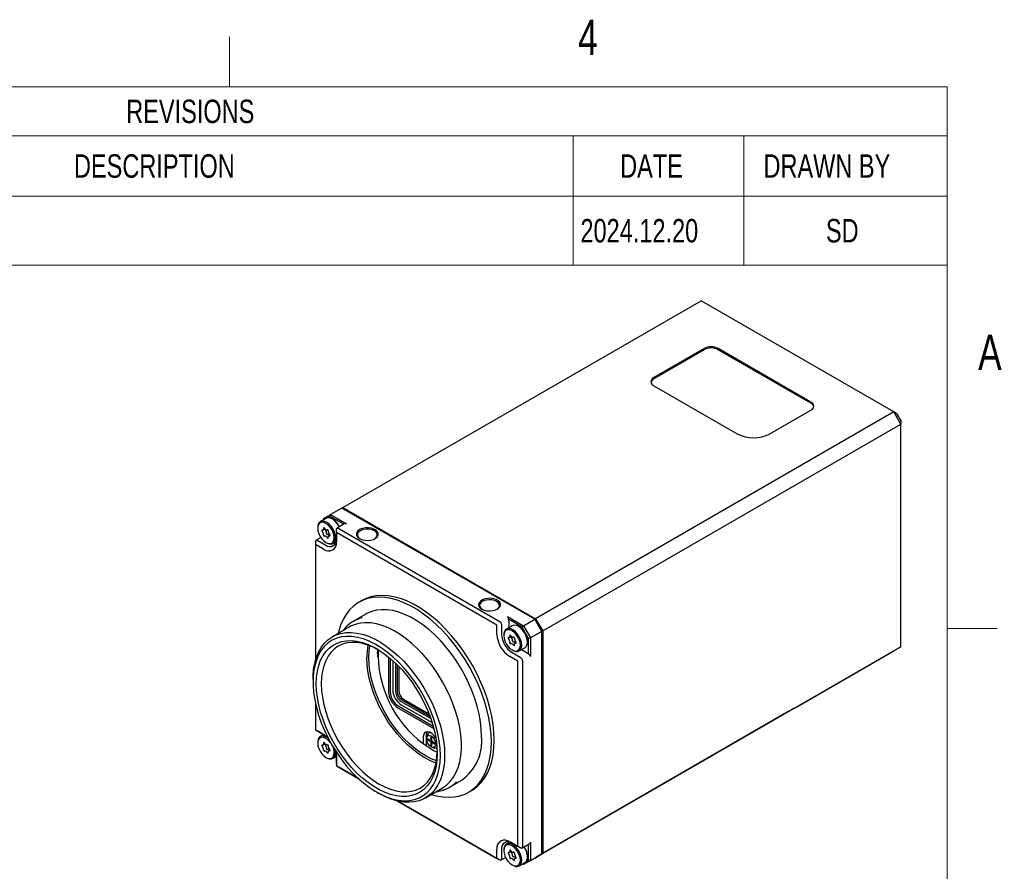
# Model space of a CAD drawing. Header units: millimetres. Extents: x 8 to 457, y 8 to 353.
# Tile 8 of 8: x 309 to 457, y 225 to 353. Entities that reach past the tile are written whole.
import ezdxf

# ---------------------------------------------------------------- set-up
doc = ezdxf.new("R2010")
doc.units = ezdxf.units.MM
doc.header["$LTSCALE"] = 1.666667
doc.layers.add('FORMAT', color=7, linetype='Continuous')
doc.styles.add('SLDTEXTSTYLE0', font='TXT', dxfattribs={"width": 0.75})

# ---------------------------------------------------------------- blocks, each defined once
blk = doc.blocks.new('SW_TABLEANNOTATION_0')
at = {"color": 0, "linetype": 'Continuous', "lineweight": 18}
for p, q in [((46.95, 0), (167.6, 0)), ((167.6, 0), (193.24, 0)), ((193.24, 0), (223.82, 0)), ((223.82, 0), (223.82, -7.36)), ((46.95, -7.36), (167.6, -7.36)), ((167.6, -7.36), (167.6, -16.44)), ((167.6, -7.36), (193.24, -7.36)), ((193.24, -7.36), (193.24, -16.44)), ((193.24, -7.36), (223.82, -7.36)), ((223.82, -7.36), (223.82, -16.44)), ((46.95, -16.44), (167.6, -16.44)), ((167.6, -16.44), (193.24, -16.44)), ((167.6, -16.44), (167.6, -26.83)), ((193.24, -16.44), (223.82, -16.44)), ((193.24, -16.44), (193.24, -26.83)), ((223.82, -16.44), (223.82, -26.83)), ((46.95, -26.83), (167.6, -26.83)), ((167.6, -26.83), (193.24, -26.83)), ((193.24, -26.83), (223.82, -26.83))]:
    blk.add_line(p, q, dxfattribs=at)
at = {"color": 0, "linetype": 'Continuous', "lineweight": 0, "attachment_point": 1, "style": 'SLDTEXTSTYLE0'}
for s, insert, char_height in [('REVISIONS', (100.37, -1.92), 3.528), ('DESCRIPTION', (92.51, -10.14), 3.5278), ('DATE', (174.66, -10.14), 3.528), ('DRAWN BY', (196.22, -10.14), 3.528), ('INITIAL RELEASE', (47.78, -19.87), 3.5278), ('2024.12.20', (168.69, -19.87), 3.528), ('SD', (205.61, -19.87), 3.528)]:
    blk.add_mtext(s, dxfattribs=dict(at, insert=insert, char_height=char_height))

msp = doc.modelspace()

# ---------------------------------------------------------------- linework, layer by layer
at = {"color": 7, "linetype": 'Continuous', "lineweight": 25}
for p, q in [((357.8016758, 279.5620321), (411.6832125, 310.6671812)), ((440.6745905, 293.9308149), (411.6832125, 310.6671812)), ((412.1428319, 303.4623796), (404.5767894, 299.0945962)), ((412.1428319, 303.2990715), (404.5767894, 298.9312881)), ((428.1941559, 295.4207597), (414.2641523, 303.4623796)), ((428.1941559, 295.2574515), (414.2641523, 303.2990715)), ((404.5767894, 297.869984), (417.0925794, 290.6447723)), ((440.6745905, 293.9308149), (386.7930538, 262.8256658)), ((422.0423269, 290.6447723), (428.1941559, 294.1961475)), ((441.7352507, 292.0936976), (440.6745905, 293.9308149)), ((441.0888041, 293.6915618), (440.6745905, 293.9308149)), ((441.0888041, 293.6915618), (441.7352507, 292.5718834)), ((387.853714, 260.9885485), (441.7352507, 292.0936976)), ((441.7352507, 292.5718834), (441.7352507, 292.0936976)), ((441.7352507, 258.6155243), (441.7352507, 292.0936976)), ((354.902538, 277.8881965), (355.9631982, 278.5007016)), ((355.9631982, 278.5007016), (355.8803554, 278.2219359)), ((357.6602544, 279.4803913), (355.9631982, 278.5007016)), ((355.9631982, 278.5007016), (358.3649465, 277.1142018)), ((386.6516325, 262.744025), (357.6602544, 279.4803913)), ((357.6602774, 279.4803781), (357.8016758, 279.5620321)), ((357.7602544, 279.4226493), (357.8016758, 279.5620321)), ((357.8016758, 279.5620321), (386.7930538, 262.8256658)), ((355.266066, 277.9242519), (354.4069313, 277.428284)), ((354.902538, 277.8881965), (354.902538, 277.7143916)), ((355.8803554, 278.2219359), (355.5059272, 278.0057128)), ((357.9387234, 277.0336654), (355.8803554, 278.2219359)), ((356.3169535, 277.771882), (356.2162072, 277.8300605)), ((358.0088014, 277.0755579), (356.9220825, 276.4259185)), ((354.0133512, 276.5583789), (354.0133512, 276.4420407)), ((354.8123869, 276.1608086), (355.1313634, 276.3449499)), ((356.8241775, 274.8122611), (356.8241775, 276.2003804)), ((356.830294, 275.7957695), (356.830294, 274.4076502)), ((380.9762105, 261.8566287), (356.830294, 275.7957695)), ((357.1838474, 276.408142), (381.3297639, 262.4690011)), ((353.7004565, 274.3965695), (353.7004565, 273.9883654)), ((353.7004565, 273.9883654), (353.7004565, 256.6475838)), ((354.902538, 273.2944185), (353.7004565, 273.9883654)), ((354.4907358, 275.0358256), (353.7921891, 274.6184829)), ((354.0478395, 274.5971136), (355.249921, 273.9031667)), ((355.2558894, 274.2896682), (355.3566357, 274.2314897)), ((355.8730131, 275.3884317), (355.6997958, 275.2884355)), ((356.3067769, 274.1372983), (356.7800994, 274.4105416)), ((356.7121025, 274.3712878), (356.7664016, 274.3576395)), ((360.6539227, 265.5603779), (360.2155165, 265.3072914)), ((361.2529322, 263.51024), (359.4060849, 262.4440777)), ((382.5528278, 263.1508351), (384.9545762, 261.7643353)), ((384.7545762, 261.5532031), (382.6918237, 262.7440047)), ((382.7625452, 262.4582158), (382.7625452, 261.4678702)), ((384.9545762, 261.7643353), (386.6516325, 262.744025)), ((387.7122926, 260.9069077), (386.6516325, 262.744025)), ((386.6516325, 262.744025), (386.6930538, 262.7200997)), ((386.6930538, 262.7200997), (386.7930538, 262.8256658)), ((386.6930538, 262.7200997), (387.7122926, 260.9547263)), ((386.7930538, 262.8256658), (387.853714, 260.9885485)), ((358.7305536, 261.5633674), (356.2116115, 260.1092131)), ((380.9762105, 260.4685093), (380.9762105, 261.8566287)), ((381.677093, 261.8530977), (381.677093, 260.4649783)), ((383.2674946, 261.7593713), (382.4083598, 261.2634034)), ((384.3183821, 261.6070014), (384.2176357, 261.6651799)), ((384.9545762, 261.7643353), (384.7545762, 261.5532031)), ((385.7323936, 259.8595735), (384.7545762, 261.5532031)), ((384.9545762, 261.7643353), (386.0152364, 259.927218)), ((387.7122926, 260.9069077), (386.0152364, 259.927218)), ((387.853714, 260.9885485), (387.7122926, 260.9547263)), ((387.7122926, 260.9069077), (387.7122926, 260.9547263)), ((387.7122926, 227.4287344), (387.7122926, 260.9069077)), ((387.853714, 260.9885485), (387.853714, 227.5103753)), ((382.0147797, 260.3934982), (382.0147797, 260.2771601)), ((382.8138154, 259.995928), (383.1327919, 260.1800692)), ((383.8744417, 259.2235511), (383.7012244, 259.1235549)), ((385.5609202, 259.3382908), (385.5609202, 259.4546289)), ((386.0152364, 259.927218), (385.7323936, 259.8595735)), ((385.7323936, 257.4775831), (385.7323936, 259.8595735)), ((386.0152364, 259.927218), (386.0152364, 257.1537676)), ((383.2513496, 257.7382861), (384.4534311, 257.0443392)), ((383.2573179, 258.1247876), (383.3580643, 258.0666091)), ((384.3082054, 257.9724177), (385.1673402, 258.4683856)), ((384.6624467, 258.1769169), (385.5202616, 257.6817109)), ((441.7352507, 258.6155243), (387.853714, 227.5103753)), ((425.8253481, 249.430734), (440.6745905, 258.0030192)), ((440.6745905, 258.0030192), (441.7352507, 258.6155243)), ((363.034266, 257.5977345), (363.034266, 257.1078897)), ((364.6606116, 257.0723859), (364.6606116, 251.8821811)), ((364.9121683, 256.8652635), (364.9121683, 251.8821811)), ((365.3007135, 256.5282303), (365.3007135, 252.0841438)), ((384.106048, 256.435591), (382.9039665, 257.1295379)), ((384.106048, 228.5527779), (384.106048, 256.435591)), ((384.8131548, 256.435591), (384.8131548, 228.5527779)), ((365.7212717, 256.1392682), (365.7212717, 251.8413607)), ((365.98065, 255.8863899), (365.98065, 251.8413607)), ((366.2162465, 255.6477956), (366.2162465, 251.9638219)), ((353.3115477, 253.6993858), (353.3115477, 253.3320021)), ((366.5697999, 250.3716668), (371.0194305, 247.8029497)), ((366.699489, 250.596295), (370.8844551, 248.1803655)), ((366.9233533, 250.739077), (370.7524445, 248.5285897)), ((353.7004565, 249.9872247), (353.7004565, 246.1055523)), ((366.0748251, 249.4326913), (371.4682712, 246.3191212)), ((366.2006035, 249.6505459), (371.3759749, 246.6628676)), ((366.5697999, 249.8860216), (371.2164986, 247.2035396)), ((424.8985619, 248.895725), (386.8637645, 226.9387038)), ((353.7004565, 246.1055523), (354.902538, 245.4116054)), ((354.0478395, 245.8978841), (353.7004565, 246.1055523)), ((355.0566867, 245.315489), (354.0478395, 245.8978841)), ((354.924279, 245.3919263), (354.4069313, 245.0932678)), ((354.902538, 245.4044771), (354.902538, 245.3793755)), ((369.870967, 244.995738), (369.870967, 244.0309058)), ((370.3174658, 245.2278246), (370.3174658, 243.7646273)), ((370.3959769, 244.7566106), (370.3967261, 244.6472725)), ((371.0068949, 244.5236892), (370.5649532, 244.7788168)), ((370.5649532, 244.7788168), (370.5649532, 244.5746816)), ((370.5649532, 244.5746816), (370.8301613, 244.6257154)), ((370.5649532, 244.5746816), (371.0068949, 244.319554)), ((371.1836716, 244.9319762), (371.0068949, 245.0340272)), ((371.0068949, 245.0340272), (371.0068949, 244.5236892)), ((371.1836716, 244.6257402), (371.0068949, 244.5236892)), ((371.0068949, 244.319554), (371.1837004, 244.4216216)), ((371.1836716, 244.6257071), (371.1836429, 244.6257237)), ((371.1836716, 244.4216382), (371.1836716, 244.9319762)), ((371.6256134, 244.1665107), (371.1836716, 244.4216382)), ((354.0133512, 244.2233627), (354.0133512, 244.1070246)), ((354.8123869, 243.8257925), (355.1313634, 244.0099337)), ((355.8730131, 243.0534156), (355.6997958, 242.9534194)), ((356.700357, 242.6721873), (356.6778437, 242.9680098)), ((370.9855156, 243.6273213), (371.108134, 243.5620616)), ((371.0068949, 244.319554), (371.0068949, 243.809216)), ((371.1836716, 244.0133346), (371.0068949, 243.809216)), ((371.0068949, 243.809216), (371.1836716, 243.707165)), ((371.1836716, 244.217503), (371.360477, 244.3195706)), ((371.1836716, 243.707165), (371.1836716, 244.217503)), ((371.1836716, 244.217503), (371.6256134, 243.9623755)), ((371.3604483, 244.319554), (371.3604483, 244.3195872)), ((371.6256134, 243.9623755), (371.6256134, 244.1665107)), ((355.2558894, 241.9546521), (355.3566357, 241.8964735)), ((356.3067769, 241.8022822), (356.8241775, 242.1009712)), ((356.8241775, 242.0758731), (356.8024395, 242.0884221)), ((356.8024625, 242.0884354), (356.8241775, 242.0758996)), ((356.8241775, 241.0891255), (356.8241775, 242.2533557)), ((356.830294, 242.072634), (356.830294, 240.6845146)), ((356.830294, 240.6845146), (360.1940873, 238.7426381)), ((360.194283, 238.7424588), (357.1838474, 240.4803463)), ((373.8299126, 237.4585681), (375.6767599, 238.5247303)), ((370.2104738, 235.8598449), (372.7294159, 237.3139993)), ((376.7141756, 236.7276789), (377.1525818, 236.9807654)), ((362.8912874, 236.7376083), (363.2094337, 236.5538866)), ((381.3297639, 226.5412054), (365.9551382, 235.4167879)), ((365.9553373, 235.4167393), (380.9762105, 226.7453738)), ((380.9762105, 226.7453738), (380.9762105, 228.1334932)), ((381.677093, 228.1299622), (381.677093, 226.7418428)), ((382.8816823, 229.2016305), (382.4083598, 228.9283872)), ((382.8290202, 229.2162238), (382.8136854, 229.1623767)), ((382.9039665, 229.2467248), (384.106048, 228.5527779)), ((384.4534311, 228.3451097), (383.2513496, 229.0390566)), ((384.6976448, 228.3171389), (385.8036281, 228.9333167)), ((385.7323936, 226.5166892), (385.7323936, 228.8936298)), ((386.0152364, 229.2224951), (386.0152364, 226.4490447)), ((381.3297639, 226.5412054), (380.9762105, 226.7453738)), ((381.5677527, 226.5097025), (382.2785195, 226.9059409)), ((382.0147797, 228.0584821), (382.0147797, 227.9421439)), ((382.8138154, 227.6609119), (383.1327919, 227.8450531)), ((383.8744417, 226.888535), (383.7012244, 226.7885387)), ((386.6516325, 226.8162293), (384.9545762, 225.8365396)), ((385.5609202, 227.0032746), (385.5609202, 227.1196128)), ((386.0152364, 226.4490447), (387.7122926, 227.4287344)), ((386.6516325, 226.8162293), (387.7122926, 227.4287344)), ((386.8637645, 226.9387038), (386.8637415, 226.9387171)), ((387.853714, 227.5103753), (386.8637645, 226.9387038)), ((387.853714, 227.5103753), (387.7122926, 227.5441975)), ((383.2573179, 225.7897715), (383.3580643, 225.7315929)), ((384.3082054, 225.6374015), (385.1673402, 226.1333695)), ((384.9545762, 225.8365396), (384.8038681, 225.9235415)), ((384.9545762, 225.8365396), (384.8038854, 225.9235515)), ((386.0152364, 226.4490447), (384.9545762, 225.8365396)), ((385.357895, 226.3004254), (385.7323936, 226.5166892)), ((386.0152364, 226.4490447), (385.7323936, 226.5166892))]:
    msp.add_line(p, q, dxfattribs=at)
at = {"color": 7, "linetype": 'Continuous', "lineweight": 25, "flags": 128}
for points in [[(356.700357, 275.0072034), (356.6581484, 275.4173943), (356.5341746, 275.8505444), (356.3362255, 276.2794373), (356.0767389, 276.6771241), (355.7720193, 277.0186166), (355.4412133, 277.2824578), (355.1051068, 277.4520693), (354.7848184, 277.5167939), (354.5004731, 277.4725648), (354.2699374, 277.322161), (354.1076967, 277.0750329), (354.0239451, 276.7467085), (354.0133512, 276.5583789)], [(356.4988315, 275.0072034), (356.4564862, 275.4030725), (356.3323359, 275.8208546), (356.1348414, 276.2320786), (355.8774615, 276.6087202), (355.5777362, 276.9251121), (355.2560914, 277.1596926), (354.9344466, 277.2964753), (354.6347213, 277.3261389), (354.3773414, 277.2466617), (354.1798468, 277.0634601), (354.0556966, 276.7890188), (354.0133512, 276.4420407), (354.0556966, 276.0461717), (354.1798468, 275.6283896), (354.3773414, 275.2171656), (354.6347213, 274.8405239), (354.9344466, 274.524132), (355.2560914, 274.2895516), (355.5777362, 274.1527688), (355.8774615, 274.1231053), (356.1348414, 274.2025824), (356.3323359, 274.3857841), (356.4564862, 274.6602253), (356.4988315, 275.0072034)], [(357.2741412, 276.6238559), (357.1953603, 276.7754052), (356.9358737, 277.173092), (356.6311541, 277.5145846), (356.3003481, 277.7784257), (355.9642415, 277.9480372), (355.6439531, 278.0127619), (355.3596079, 277.9685328), (355.266066, 277.9242519)], [(354.6920905, 276.1411033), (354.669888, 276.1396569), (354.6523963, 276.1284756), (354.6412168, 276.1085831), (354.6373729, 276.0818006), (354.6412168, 276.0505801), (354.6523963, 276.01778), (354.669888, 275.9864032), (354.6920905, 275.9593224)], [(354.9059268, 276.445354), (354.9106317, 276.3760029), (354.9053423, 276.3124799), (354.8902161, 276.2566781), (354.8657039, 276.2102603), (354.8325362, 276.1746099), (354.7917015, 276.1507894), (354.7444165, 276.1395084), (354.6920905, 276.1411033)], [(355.0422551, 276.4575438), (355.0204567, 276.4851996), (354.9957524, 276.5063143), (354.970404, 276.5189546), (354.9467322, 276.5219633), (354.9269041, 276.515065), (354.9127352, 276.4988913), (354.9055227, 276.4749228), (354.9059268, 276.445354)], [(355.3301908, 275.653104), (355.3297867, 275.6240018), (355.3369993, 275.5917059), (355.3511682, 275.5591731), (355.3709962, 275.5293818), (355.3946681, 275.5050596), (355.4200165, 275.4884333), (355.4447208, 275.4810249), (355.4665191, 275.4835129)], [(355.606256, 276.0410626), (355.6066601, 276.0701648), (355.5994475, 276.1024607), (355.5852786, 276.1349935), (355.5654506, 276.1647847), (355.5417787, 276.1891069), (355.5164303, 276.2057333), (355.491726, 276.2131416), (355.4699277, 276.2106537)], [(355.8200923, 275.3081408), (355.8422948, 275.3095872), (355.8597865, 275.3207685), (355.870966, 275.340661), (355.8748098, 275.3674435), (355.870966, 275.398664), (355.8597865, 275.4314641), (355.8422948, 275.4628409), (355.8200923, 275.4899217)], [(360.3119049, 274.8880957), (360.6699492, 274.7313542), (361.0879698, 274.6361907), (361.5349639, 274.609663), (361.9777801, 274.6537384), (362.3835766, 274.7651482), (362.7222575, 274.9356296), (362.9687044, 275.1525388), (363.1046393, 275.3997885), (363.1199806, 275.6590415), (363.0135905, 275.9110701), (362.7933595, 276.1371825), (362.4756211, 276.320609), (362.0839405, 276.4477456), (361.6473669, 276.5091633), (361.1982789, 276.5003069), (360.7699834, 276.4218334), (360.394245, 276.2795627), (360.0989305, 276.0840464), (359.9059422, 275.849785), (359.829593, 275.5941526), (359.8755454, 275.3361084), (360.0403913, 275.0947903), (360.3119049, 274.8880957)], [(362.5899757, 274.8575749), (362.6794429, 274.9202178), (362.8840556, 275.1365392), (362.9748092, 275.3773764), (362.9443513, 275.6232183), (362.7951495, 275.8541481), (362.5392912, 276.0514574), (362.1975045, 276.1991612), (361.797479, 276.2852936), (361.3716223, 276.3028765), (360.9544348, 276.2504856), (360.5797145, 276.1323652), (360.2778192, 275.9580847), (360.0732065, 275.7417633), (359.9824529, 275.5009261), (360.0129107, 275.2550843), (360.1621126, 275.0241544), (360.3672864, 274.8575749)], [(354.9059268, 275.4081816), (354.9055227, 275.3790794), (354.9127352, 275.3467835), (354.9269041, 275.3142506), (354.9467322, 275.2844594), (354.970404, 275.2601372), (354.9957524, 275.2435108), (355.0204567, 275.2361025), (355.0422551, 275.2385904)], [(355.3566357, 274.2314897), (355.4412133, 274.1857254), (355.7720193, 274.0676261), (356.0767389, 274.0572969), (356.3362255, 274.1553868), (356.5341746, 274.3557325), (356.6581484, 274.6457456), (356.700357, 275.0072034)], [(355.4699277, 274.9917003), (355.491726, 274.9640445), (355.5164303, 274.9429299), (355.5417787, 274.9302896), (355.5654506, 274.9272808), (355.5852786, 274.9341791), (355.5994475, 274.9503529), (355.6066601, 274.9743213), (355.606256, 275.0038901)], [(355.606256, 275.0038901), (355.601551, 275.0732412), (355.6068404, 275.1367642), (355.6219666, 275.1925661), (355.6464788, 275.2389838), (355.6796465, 275.2746342), (355.7204813, 275.2984548), (355.7677663, 275.3097357), (355.8200923, 275.3081408)], [(380.1321079, 244.2821182), (380.0900765, 245.4489662), (379.964285, 246.6559355), (379.7556398, 247.8943298), (379.4656441, 249.1552265), (379.0963875, 250.4295409), (378.6505303, 251.7080914), (378.1312851, 252.9816661), (377.542393, 254.2410888), (376.8880969, 255.4772853), (376.1731111, 256.6813489), (375.402587, 257.8446043), (374.5820764, 258.9586701), (373.717491, 260.0155194), (372.8150602, 261.0075377), (371.881286, 261.9275775), (370.9228963, 262.7690098), (369.9467962, 263.5257721), (368.9600187, 264.1924119), (367.9696734, 264.7641261), (366.9828959, 265.2367954), (366.0067958, 265.6070142), (365.0484061, 265.8721151), (364.1146319, 266.0301881), (363.2122011, 266.0800942), (362.3476157, 266.0214739), (361.5271051, 265.8547495), (360.756581, 265.5811223), (360.0415952, 265.2025637), (359.3872991, 264.7218013), (358.798407, 264.142299), (358.2791618, 263.4682321), (357.8333046, 262.7044573), (357.464048, 261.8564776), (357.1740523, 260.9304027), (357.0989978, 260.6214903)], [(380.5705141, 244.5352047), (380.5284827, 245.7020527), (380.4026912, 246.909022), (380.194046, 248.1474163), (379.9040503, 249.408313), (379.5347937, 250.6826274), (379.0889365, 251.9611779), (378.5696913, 253.2347526), (377.9807992, 254.4941753), (377.3265031, 255.7303718), (376.6115173, 256.9344354), (375.8409932, 258.0976908), (375.0204826, 259.2117566), (374.1558972, 260.2686059), (373.2534664, 261.2606243), (372.3196922, 262.180664), (371.3613025, 263.0220963), (370.3852024, 263.7788586), (369.3984249, 264.4454984), (368.4080796, 265.0172126), (367.4213021, 265.4898819), (366.445202, 265.8601007), (365.4868123, 266.1252016), (364.5530381, 266.2832746), (363.6506073, 266.3331808), (362.7860219, 266.2745604), (361.9655113, 266.107836), (361.1949872, 265.8342088), (360.6539227, 265.5603779)], [(378.6966812, 264.2747902), (379.0547255, 264.1180488), (379.4727461, 264.0228853), (379.9197402, 263.9963575), (380.3625564, 264.040433), (380.7683529, 264.1518428), (381.1070339, 264.3223242), (381.3534807, 264.5392333), (381.4894156, 264.7864831), (381.5047569, 265.0457361), (381.3983668, 265.2977647), (381.1781358, 265.523877), (380.8603974, 265.7073035), (380.4687168, 265.8344402), (380.0321432, 265.8958578), (379.5830552, 265.8870015), (379.1547597, 265.8085279), (378.7790213, 265.6662572), (378.4837069, 265.4707409), (378.2907185, 265.2364795), (378.2143693, 264.9808472), (378.2603217, 264.722803), (378.4251676, 264.4814848), (378.6966812, 264.2747902)], [(380.974752, 264.2442695), (381.0642192, 264.3069124), (381.2688319, 264.5232338), (381.3595855, 264.764071), (381.3291277, 265.0099128), (381.1799258, 265.2408426), (380.9240675, 265.4381519), (380.5822808, 265.5858558), (380.1822553, 265.6719881), (379.7563986, 265.6895711), (379.3392111, 265.6371802), (378.9644909, 265.5190597), (378.6625955, 265.3447793), (378.4579828, 265.1284579), (378.3672292, 264.8876207), (378.3976871, 264.6417788), (378.5468889, 264.410849), (378.7520627, 264.2442695)], [(378.6648614, 245.1291416), (378.6237991, 246.2086721), (378.5009429, 247.3269202), (378.297282, 248.4748826), (378.0144561, 249.6433166), (377.6547423, 250.8228145), (377.2210369, 252.0038798), (376.7168318, 253.1770033), (376.1461865, 254.3327395), (375.5136957, 255.4617833), (374.8244516, 256.5550443), (374.0840037, 257.60372), (373.2983137, 258.5993673), (372.4737074, 259.5339697), (371.6168241, 260.4000024), (370.734563, 261.1904925), (369.8340274, 261.8990756), (368.922468, 262.5200466), (368.0072241, 263.0484056), (367.0956647, 263.4798988), (366.1951291, 263.8110519), (365.312868, 264.0391988), (364.4559847, 264.1625025), (363.6313784, 264.1799702), (362.8456884, 264.0914613), (362.1052405, 263.8976885), (361.4159964, 263.6002119), (361.2529322, 263.51024)], [(372.7294159, 237.3139993), (372.8092077, 237.3611243), (373.4091348, 237.7912775), (373.94543, 238.3179449), (374.4136495, 238.9367621), (374.8099134, 239.6426016), (375.1309382, 240.4296145), (375.3740637, 241.2912794), (375.5372753, 242.2204563), (375.6192206, 243.2094456), (375.6192206, 244.2500524), (375.5372753, 245.3336538), (375.3740637, 246.4512708), (375.1309382, 247.5936424), (374.8099134, 248.7513026), (374.4136495, 249.9146587), (373.94543, 251.0740706), (373.4091348, 252.2199313), (372.8092077, 253.3427456), (372.1506199, 254.4332097), (371.4388287, 255.4822875), (370.6797322, 256.4812862), (369.8796206, 257.4219276), (369.0451238, 258.2964173), (368.1831567, 259.0975091), (367.3008618, 259.8185647), (366.4055502, 260.4536095), (365.5046406, 260.997381), (364.6055983, 261.4453736), (363.715873, 261.7938749), (362.8428373, 262.0399973), (361.9937254, 262.1817012), (361.1755733, 262.2178124), (360.3951605, 262.1480317), (359.6589537, 261.9729374), (358.9730534, 261.6939803), (358.7305536, 261.5633674)], [(353.3115477, 253.6993858), (353.3218068, 254.2137667), (353.4037522, 255.2027561), (353.5669638, 256.1319329), (353.8100893, 256.9935978), (354.131114, 257.7806107), (354.5273779, 258.4864502), (354.9955974, 259.1052675), (355.5318927, 259.6319348), (356.1318198, 260.0620881), (356.7904076, 260.3921629), (357.5021987, 260.6194241), (358.2612952, 260.7419886), (359.0614068, 260.7588408), (359.8959036, 260.669841), (360.7578707, 260.4757267), (361.6401656, 260.1781065), (362.5354772, 259.7794464), (363.4363868, 259.2830499), (364.3354291, 258.6930303), (365.2251544, 258.0142767), (366.0981902, 257.2524134), (366.9473021, 256.4137535), (367.7654542, 255.5052465), (368.545867, 254.5344203), (369.2820738, 253.5093198), (369.967974, 252.438439), (370.5978843, 251.3306518), (371.1665848, 250.1951375), (371.6693632, 249.0413055), (372.1020533, 247.8787166), (372.4610697, 246.7170046), (372.7434375, 245.5657957), (372.9468168, 244.4346291), (373.0695224, 243.3328782), (373.1105376, 242.2696722), (373.1105376, 242.2696722)], [(358.5750882, 261.8351463), (358.2623404, 261.5441436), (357.8233228, 261.0396342)], [(384.7017855, 258.8423228), (384.6595769, 259.2525137), (384.5356032, 259.6856638), (384.3376541, 260.1145567), (384.0781675, 260.5122435), (383.7734478, 260.853736), (383.4426419, 261.1175771), (383.1065353, 261.2871887), (382.7862469, 261.3519133), (382.5019017, 261.3076842), (382.271366, 261.1572804), (382.1091252, 260.9101523), (382.0253737, 260.5818279), (382.0147797, 260.3934982)], [(384.5002601, 258.8423228), (384.4579147, 259.2381918), (384.3337645, 259.6559739), (384.1362699, 260.0671979), (383.87889, 260.4438396), (383.5791647, 260.7602315), (383.2575199, 260.9948119), (382.9358751, 261.1315947), (382.6361498, 261.1612583), (382.3787699, 261.0817811), (382.1812754, 260.8985795), (382.0571251, 260.6241382), (382.0147797, 260.2771601), (382.0571251, 259.8812911), (382.1812754, 259.463509), (382.3787699, 259.052285), (382.6361498, 258.6756433), (382.9358751, 258.3592514), (383.2575199, 258.124671), (383.5791647, 257.9878882), (383.87889, 257.9582247), (384.1362699, 258.0377018), (384.3337645, 258.2209035), (384.4579147, 258.4953447), (384.5002601, 258.8423228)], [(385.5609202, 259.3382908), (385.5187116, 259.7484816), (385.3947379, 260.1816317), (385.1967888, 260.6105246), (384.9373022, 261.0082114), (384.6325826, 261.349704), (384.3017766, 261.6135451), (383.96567, 261.7831566), (383.6453817, 261.8478813), (383.3610364, 261.8036521), (383.2674946, 261.7593713)], [(372.4741415, 242.2696722), (372.4320411, 243.3300377), (372.3061099, 244.4296927), (372.0974546, 245.5589735), (371.8079089, 246.7079558), (371.4400172, 247.8665424), (370.9970127, 249.0245516), (370.4827884, 250.1718067), (369.9018635, 251.2982257), (369.2593431, 252.3939095), (368.5608736, 253.4492292), (367.8125933, 254.4549107), (367.0210781, 255.4021159), (366.1932838, 256.2825208), (365.3364851, 257.0883883), (364.4582116, 257.8126366), (363.5661816, 258.4489007), (362.6682344, 258.9915893), (361.7722609, 259.4359332), (360.8861353, 259.7780274), (360.0176446, 260.0148657), (359.1744214, 260.1443666), (358.3638757, 260.1653922), (357.5931308, 260.0777576), (356.86896, 259.882233), (356.1977273, 259.5805366), (355.5853315, 259.1753198), (355.0371544, 258.6701437), (354.5580134, 258.0694477), (354.1521192, 257.3785107), (353.8230388, 256.6034049), (353.5736642, 255.7509417), (353.4061868, 254.8286128), (353.3220786, 253.8445235), (353.3220786, 252.8073221), (353.4061868, 251.7261235), (353.5736642, 250.6104293), (353.8230388, 249.4700444), (354.1521192, 248.3149904), (354.5580134, 247.155418), (355.0371544, 246.0015176), (355.5853315, 244.8634296), (356.1977273, 243.7511557), (356.86896, 242.6744706), (357.5931308, 241.6428361), (358.3638757, 240.6653184), (359.1744214, 239.7505079), (360.0176446, 238.9064439), (360.8861353, 238.1405442), (361.7722609, 237.4595395), (362.6682344, 236.8694145), (363.5661816, 236.3753553), (364.4582116, 235.9817035), (365.3364851, 235.6919188), (366.1932838, 235.5085476), (367.0210781, 235.4332016), (367.8125933, 235.4665428), (368.5608736, 235.6082782), (369.2593431, 235.8571622), (369.9018635, 236.2110077), (370.4827884, 236.666705), (370.9970127, 237.2202495), (371.4400172, 237.8667766), (371.8079089, 238.6006045), (372.0974546, 239.4152844), (372.3061099, 240.3036569), (372.4320411, 241.2579148), (372.4741415, 242.2696722)], [(371.9791667, 242.5554151), (371.9380232, 241.5817865), (371.8149651, 240.6644786), (371.6111069, 239.8117987), (371.3282947, 239.0314688), (370.9690898, 238.3305556), (370.5367452, 237.7154068), (370.0351762, 237.1915932), (369.4689252, 236.7638585), (368.8431202, 236.4360764), (368.1634285, 236.2112154), (367.4360057, 236.0913118), (366.6674392, 236.0774514), (365.8646895, 236.1697599), (365.0350262, 236.3674011), (364.1859631, 236.6685854), (363.3251892, 237.070585), (362.4605, 237.5697595), (361.5997261, 238.1615882), (360.750663, 238.8407114), (359.9209997, 239.6009789), (359.11825, 240.4355056), (358.3496835, 241.3367339), (357.6222607, 242.2965021), (356.942569, 243.3061184), (356.316764, 244.3564396), (355.750513, 245.4379538), (355.248944, 246.5408666), (354.8165994, 247.6551899), (354.4573945, 248.7708322), (354.1745824, 249.8776901), (353.9707242, 250.9657397), (353.847666, 252.0251274), (353.8065225, 253.0462593), (353.847666, 254.0198879), (353.9707242, 254.9371957), (354.1745824, 255.7898756), (354.4573945, 256.5702056), (354.8165994, 257.2711187), (355.248944, 257.8862676), (355.750513, 258.4100812), (356.316764, 258.8378159), (356.942569, 259.1655979), (357.6222607, 259.390459), (358.3496835, 259.5103626), (359.11825, 259.524223), (359.9209997, 259.4319145), (360.750663, 259.2342732), (361.5997261, 258.933089), (362.4605, 258.5310894), (363.3251892, 258.0319149), (364.1859631, 257.4400862), (365.0350262, 256.760963), (365.8646895, 256.0006955), (366.6674392, 255.1661688), (367.4360057, 254.2649405), (368.1634285, 253.3051723), (368.8431202, 252.295556), (369.4689252, 251.2452348), (370.0351762, 250.1637206), (370.5367452, 249.0608078), (370.9690898, 247.9464845), (371.3282947, 246.8308422), (371.6111069, 245.7239843), (371.8149651, 244.6359347), (371.9380232, 243.576547), (371.9791667, 242.5554151)], [(363.0914304, 258.1766177), (362.4137294, 258.521463), (361.568071, 258.8647959), (360.7387801, 259.1036604), (359.9338432, 259.2357561), (359.1610123, 259.2598108), (358.4277303, 259.1755928), (357.7410589, 258.9839134), (357.1076112, 258.6866183), (356.5334877, 258.2865707), (356.0242175, 257.7876234), (355.5847051, 257.1945814), (355.2191833, 256.5131561), (354.9311723, 255.7499099), (354.7234458, 254.9121933), (354.5980042, 254.0080741), (354.5560557, 253.0462593), (354.5980042, 252.0360118), (354.7234458, 250.9870608), (354.9311723, 249.9095083), (355.2191833, 248.8137316), (355.5847051, 247.7102838), (356.0242175, 246.6097916), (356.5334877, 245.5228534), (357.1076112, 244.459937), (357.7410589, 243.4312788), (358.4277303, 242.4467854), (359.1610123, 241.515938), (359.9338432, 240.6477012), (360.7387801, 239.8504365), (361.568071, 239.1318221), (362.4137294, 238.4987786), (363.2676112, 237.9574025), (364.121493, 237.5129077), (364.9671514, 237.1695748), (365.7964423, 236.9307103), (366.6013792, 236.7986146), (367.3742101, 236.7745599), (368.1074921, 236.8587778), (368.7941635, 237.0504573), (369.4276112, 237.3477524), (370.0017347, 237.7477999), (370.5110049, 238.2467473), (370.9505173, 238.8397893), (371.3160391, 239.5212146), (371.6040501, 240.2844608), (371.8117767, 241.1221773), (371.9372182, 242.0262966), (371.9764357, 242.7378132)], [(382.693519, 259.9762227), (382.6713165, 259.9747763), (382.6538248, 259.963595), (382.6426453, 259.9437025), (382.6388015, 259.91692), (382.6426453, 259.8856995), (382.6538248, 259.8528994), (382.6713165, 259.8215226), (382.693519, 259.7944418)], [(382.9073553, 260.2804734), (382.9120603, 260.2111223), (382.9067709, 260.1475993), (382.8916447, 260.0917975), (382.8671325, 260.0453797), (382.8339648, 260.0097293), (382.79313, 259.9859087), (382.745845, 259.9746278), (382.693519, 259.9762227)], [(383.0436836, 260.2926632), (383.0218852, 260.320319), (382.997181, 260.3414336), (382.9718325, 260.3540739), (382.9481607, 260.3570827), (382.9283327, 260.3501844), (382.9141638, 260.3340107), (382.9069512, 260.3100422), (382.9073553, 260.2804734)], [(382.9073553, 259.243301), (382.9069512, 259.2141988), (382.9141638, 259.1819028), (382.9283327, 259.14937), (382.9481607, 259.1195788), (382.9718325, 259.0952566), (382.997181, 259.0786302), (383.0218852, 259.0712219), (383.0436836, 259.0737098)], [(383.3316194, 259.4882234), (383.3312153, 259.4591212), (383.3384278, 259.4268253), (383.3525967, 259.3942925), (383.3724248, 259.3645012), (383.3960966, 259.340179), (383.421445, 259.3235527), (383.4461493, 259.3161443), (383.4679477, 259.3186323)], [(383.6076845, 259.876182), (383.6080886, 259.9052842), (383.6008761, 259.9375801), (383.5867072, 259.9701129), (383.5668791, 259.9999041), (383.5432073, 260.0242263), (383.5178589, 260.0408527), (383.4931546, 260.048261), (383.4713562, 260.0457731)], [(383.8215208, 259.1432602), (383.8437233, 259.1447066), (383.861215, 259.1558879), (383.8723945, 259.1757804), (383.8762383, 259.2025629), (383.8723945, 259.2337834), (383.861215, 259.2665835), (383.8437233, 259.2979603), (383.8215208, 259.3250411)], [(361.7049052, 256.9935925), (361.7461047, 257.938232), (361.8566758, 258.7586655)], [(363.034266, 257.5977345), (363.044579, 258.0727132), (363.0509085, 258.1989551)], [(383.3580643, 258.0666091), (383.4426419, 258.0208448), (383.7734478, 257.9027455), (384.0781675, 257.8924163), (384.3376541, 257.9905062), (384.5356032, 258.1908519), (384.6595769, 258.480865), (384.7017855, 258.8423228)], [(383.4713562, 258.8268197), (383.4931546, 258.7991639), (383.5178589, 258.7780493), (383.5432073, 258.765409), (383.5668791, 258.7624002), (383.5867072, 258.7692985), (383.6008761, 258.7854723), (383.6080886, 258.8094407), (383.6076845, 258.8390095)], [(383.6076845, 258.8390095), (383.6029795, 258.9083606), (383.608269, 258.9718836), (383.6233952, 259.0276855), (383.6479073, 259.0741032), (383.681075, 259.1097536), (383.7219098, 259.1335742), (383.7691948, 259.1448551), (383.8215208, 259.1432602)], [(371.8103986, 241.1149898), (371.804874, 241.116908), (370.9592155, 241.4602409), (370.1053338, 241.9047358), (369.251452, 242.4461118), (368.4057936, 243.0791553), (367.5765027, 243.7977697), (366.7715658, 244.5950344), (365.9987349, 245.4632712), (365.2654528, 246.3941186), (364.5787814, 247.378612), (363.9453338, 248.4072702), (363.3712103, 249.4701867), (362.8619401, 250.5571249), (362.4224277, 251.657617), (362.0569059, 252.7610649), (361.7688949, 253.8568415), (361.5611683, 254.934394), (361.4357268, 255.983345), (361.3937782, 256.9935925)], [(371.8639195, 241.4237327), (371.0995311, 241.7376222), (370.2608973, 242.1741796), (369.4222634, 242.7058882), (368.591706, 243.3276274), (367.7772239, 244.0334094), (366.9866609, 244.8164372), (366.2276305, 245.6691698), (365.5074428, 246.583395), (364.8330334, 247.5503081), (364.2108973, 248.5605974), (363.647026, 249.6045332), (363.1468499, 250.6720618), (362.7151859, 251.7529023), (362.3561913, 252.8366457), (362.0733234, 253.9128549), (361.8693062, 254.9711654), (361.7461047, 256.0013852), (361.7049052, 256.9935925)], [(355.6015911, 244.8319608), (355.4412133, 244.9474416), (355.1051068, 245.1170531), (354.7848184, 245.1817778), (354.5004731, 245.1375487), (354.2699374, 244.9871449), (354.1076967, 244.7400168), (354.0239451, 244.4116924), (354.0133512, 244.2233627)], [(355.960645, 244.1650325), (355.8774615, 244.2737041), (355.5777362, 244.590096), (355.2560914, 244.8246764), (354.9344466, 244.9614592), (354.6347213, 244.9911227), (354.3773414, 244.9116456), (354.1798468, 244.7284439), (354.0556966, 244.4540027), (354.0133512, 244.1070246), (354.0556966, 243.7111555), (354.1798468, 243.2933734), (354.3773414, 242.8821494), (354.6347213, 242.5055077), (354.9344466, 242.1891159), (355.2560914, 241.9545354), (355.5777362, 241.8177527), (355.8774615, 241.7880891), (356.1348414, 241.8675663), (356.3323359, 242.0507679), (356.4564862, 242.3252092), (356.4988315, 242.6721873)], [(354.902538, 245.4116054), (355.2786245, 245.1517214), (355.5749108, 244.8836597)], [(371.769633, 244.9166997), (371.5037977, 245.2648832), (371.1887478, 245.5535813), (370.8603974, 245.7431339), (370.5453475, 245.8181847), (370.2691216, 245.7726534), (370.0540978, 245.6102288), (369.9176961, 245.3440694), (369.870967, 244.995738)], [(370.4877288, 245.8187947), (370.3632943, 245.5694422), (370.3174658, 245.2278246)], [(371.0952833, 243.5540553), (370.8534385, 243.7429128), (370.6407638, 244.0074781), (370.4829108, 244.3158408), (370.398919, 244.6308078), (370.398919, 244.9143895), (370.4829108, 245.1323816), (370.6407638, 245.2584912), (370.8534385, 245.2775075), (371.0952833, 245.1871369), (371.337128, 244.9982795), (371.5498028, 244.7337142), (371.7076557, 244.4253514), (371.7916475, 244.1103844), (371.7916475, 243.8268028), (371.7076557, 243.6088106), (371.5498028, 243.4827011), (371.337128, 243.4636847), (371.0952833, 243.5540553)], [(370.945706, 245.7043289), (370.929303, 245.7003628), (370.7862773, 245.6327615)], [(377.1525818, 236.9807654), (377.3265031, 237.0854931), (377.9807992, 237.5662555), (378.5696913, 238.1457578), (379.0889365, 238.8198247), (379.5347937, 239.5835995), (379.9040503, 240.4315792), (380.194046, 241.3576541), (380.4026912, 242.3551518), (380.5284827, 243.4168853), (380.5705141, 244.5352047)], [(354.6920905, 243.8060872), (354.669888, 243.8046408), (354.6523963, 243.7934595), (354.6412168, 243.773567), (354.6373729, 243.7467845), (354.6412168, 243.715564), (354.6523963, 243.6827639), (354.669888, 243.6513871), (354.6920905, 243.6243063)], [(354.9059268, 244.1103379), (354.9106317, 244.0409868), (354.9053423, 243.9774638), (354.8902161, 243.9216619), (354.8657039, 243.8752442), (354.8325362, 243.8395938), (354.7917015, 243.8157732), (354.7444165, 243.8044923), (354.6920905, 243.8060872)], [(355.0422551, 244.1225277), (355.0204567, 244.1501835), (354.9957524, 244.1712981), (354.970404, 244.1839384), (354.9467322, 244.1869471), (354.9269041, 244.1800489), (354.9127352, 244.1638751), (354.9055227, 244.1399067), (354.9059268, 244.1103379)], [(354.9059268, 243.0731654), (354.9055227, 243.0440632), (354.9127352, 243.0117673), (354.9269041, 242.9792345), (354.9467322, 242.9494432), (354.970404, 242.9251211), (354.9957524, 242.9084947), (355.0204567, 242.9010864), (355.0422551, 242.9035743)], [(355.3301908, 243.3180879), (355.3297867, 243.2889857), (355.3369993, 243.2566897), (355.3511682, 243.2241569), (355.3709962, 243.1943657), (355.3946681, 243.1700435), (355.4200165, 243.1534171), (355.4447208, 243.1460088), (355.4665191, 243.1484967)], [(355.606256, 243.7060464), (355.6066601, 243.7351486), (355.5994475, 243.7674445), (355.5852786, 243.7999774), (355.5654506, 243.8297686), (355.5417787, 243.8540908), (355.5164303, 243.8707172), (355.491726, 243.8781255), (355.4699277, 243.8756376)], [(355.606256, 242.668874), (355.601551, 242.7382251), (355.6068404, 242.8017481), (355.6219666, 242.8575499), (355.6464788, 242.9039677), (355.6796465, 242.9396181), (355.7204813, 242.9634386), (355.7677663, 242.9747196), (355.8200923, 242.9731247)], [(355.8200923, 242.9731247), (355.8422948, 242.9745711), (355.8597865, 242.9857524), (355.870966, 243.0056449), (355.8748098, 243.0324274), (355.870966, 243.0636479), (355.8597865, 243.096448), (355.8422948, 243.1278248), (355.8200923, 243.1549056)], [(356.7091539, 242.919253), (356.7932527, 242.5283084), (356.830294, 242.072634)], [(371.0978601, 236.3721221), (371.881286, 236.1628552), (372.8150602, 236.0047822), (373.717491, 235.9548761), (374.5820764, 236.0134964), (375.402587, 236.1802208), (376.1731111, 236.453848), (376.8880969, 236.8324066), (377.542393, 237.313169), (378.1312851, 237.8926713), (378.6505303, 238.5667381), (379.0963875, 239.330513), (379.4656441, 240.1784927), (379.7556398, 241.1045675), (379.964285, 242.1020652), (380.0900765, 243.1637987), (380.1321079, 244.2821182)], [(355.3566357, 241.8964735), (355.4412133, 241.8507093), (355.7720193, 241.7326099), (356.0767389, 241.7222807), (356.3362255, 241.8203707), (356.5341746, 242.0207164), (356.6581484, 242.3107295), (356.700357, 242.6721873)], [(355.4699277, 242.6566842), (355.491726, 242.6290284), (355.5164303, 242.6079137), (355.5417787, 242.5952734), (355.5654506, 242.5922647), (355.5852786, 242.599163), (355.5994475, 242.6153367), (355.6066601, 242.6393052), (355.606256, 242.668874)], [(373.1105376, 242.2696722), (373.0695224, 241.2538214), (372.9468168, 240.2937434), (372.7434375, 239.3973936), (372.4610697, 238.5721995), (372.1020533, 237.824999), (371.6693632, 237.1619835), (371.1665848, 236.588647), (370.5978843, 236.1097404), (369.967974, 235.7292321), (369.2820738, 235.450275), (368.545867, 235.2751806), (367.7654542, 235.2054), (366.9473021, 235.2415112), (366.0981902, 235.3832151), (365.2251544, 235.6293374), (364.3354291, 235.9778388), (363.4363868, 236.4258313), (363.2094337, 236.5538866)], [(384.7017855, 226.5073067), (384.6595769, 226.9174975), (384.5356032, 227.3506476), (384.3376541, 227.7795405), (384.0781675, 228.1772273), (383.7734478, 228.5187199), (383.4426419, 228.782561), (383.1065353, 228.9521725), (382.7862469, 229.0168972), (382.5019017, 228.9726681), (382.271366, 228.8222643), (382.1091252, 228.5751362), (382.0253737, 228.2468118), (382.0147797, 228.0584821)], [(384.5002601, 226.5073067), (384.4579147, 226.9031757), (384.3337645, 227.3209578), (384.1362699, 227.7321818), (383.87889, 228.1088235), (383.5791647, 228.4252153), (383.2575199, 228.6597958), (382.9358751, 228.7965785), (382.6361498, 228.8262421), (382.3787699, 228.746765), (382.1812754, 228.5635633), (382.0571251, 228.2891221), (382.0147797, 227.9421439), (382.0571251, 227.5462749), (382.1812754, 227.1284928), (382.3787699, 226.7172688), (382.6361498, 226.3406271), (382.9358751, 226.0242353), (383.2575199, 225.7896548), (383.5791647, 225.6528721), (383.87889, 225.6232085), (384.1362699, 225.7026857), (384.3337645, 225.8858873), (384.4579147, 226.1603286), (384.5002601, 226.5073067)], [(382.693519, 227.6412066), (382.6713165, 227.6397602), (382.6538248, 227.6285789), (382.6426453, 227.6086864), (382.6388015, 227.5819039), (382.6426453, 227.5506834), (382.6538248, 227.5178833), (382.6713165, 227.4865065), (382.693519, 227.4594256)], [(382.9073553, 227.9454573), (382.9120603, 227.8761062), (382.9067709, 227.8125832), (382.8916447, 227.7567813), (382.8671325, 227.7103636), (382.8339648, 227.6747132), (382.79313, 227.6508926), (382.745845, 227.6396117), (382.693519, 227.6412066)], [(383.0436836, 227.9576471), (383.0218852, 227.9853029), (382.997181, 228.0064175), (382.9718325, 228.0190578), (382.9481607, 228.0220665), (382.9283327, 228.0151682), (382.9141638, 227.9989945), (382.9069512, 227.975026), (382.9073553, 227.9454573)], [(382.9073553, 226.9082848), (382.9069512, 226.8791826), (382.9141638, 226.8468867), (382.9283327, 226.8143539), (382.9481607, 226.7845626), (382.9718325, 226.7602404), (382.997181, 226.7436141), (383.0218852, 226.7362057), (383.0436836, 226.7386937)], [(383.3316194, 227.1532072), (383.3312153, 227.124105), (383.3384278, 227.0918091), (383.3525967, 227.0592763), (383.3724248, 227.0294851), (383.3960966, 227.0051629), (383.421445, 226.9885365), (383.4461493, 226.9811282), (383.4679477, 226.9836161)], [(383.6076845, 227.5411658), (383.6080886, 227.570268), (383.6008761, 227.6025639), (383.5867072, 227.6350967), (383.5668791, 227.664888), (383.5432073, 227.6892102), (383.5178589, 227.7058365), (383.4931546, 227.7132449), (383.4713562, 227.7107569)], [(383.6076845, 226.5039933), (383.6029795, 226.5733445), (383.608269, 226.6368675), (383.6233952, 226.6926693), (383.6479073, 226.7390871), (383.681075, 226.7747374), (383.7219098, 226.798558), (383.7691948, 226.809839), (383.8215208, 226.808244)], [(383.8215208, 226.808244), (383.8437233, 226.8096904), (383.861215, 226.8208717), (383.8723945, 226.8407643), (383.8762383, 226.8675468), (383.8723945, 226.8987672), (383.861215, 226.9315674), (383.8437233, 226.9629441), (383.8215208, 226.990025)], [(383.3580643, 225.7315929), (383.4426419, 225.6858287), (383.7734478, 225.5677293), (384.0781675, 225.5574001), (384.3376541, 225.65549), (384.5356032, 225.8558358), (384.6595769, 226.1458489), (384.7017855, 226.5073067)], [(383.4713562, 226.4918035), (383.4931546, 226.4641477), (383.5178589, 226.4430331), (383.5432073, 226.4303928), (383.5668791, 226.4273841), (383.5867072, 226.4342824), (383.6008761, 226.4504561), (383.6080886, 226.4744246), (383.6076845, 226.5039933)]]:
    msp.add_lwpolyline(points, dxfattribs=at)
at = {"color": 7, "linetype": 'Continuous', "lineweight": 25}
for centre, radius, start, end in [((413.2034921, 301.415313), 2.3055329, 62.609672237, 117.390327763), ((413.2034921, 301.2520048), 2.3055329, 62.609672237, 117.390327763), ((404.911173, 298.2169507), 0.788727, 115.084446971, 166.532817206), ((404.8091799, 298.4822901), 0.654923, 110.7834208, 249.216579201), ((427.9617653, 294.8084536), 0.654923, 290.783420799, 69.2165792), ((427.8597722, 294.5431142), 0.788727, 13.467182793, 64.915553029), ((419.5674531, 295.4212611), 5.3795767, 242.609672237, 297.390327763), ((354.8878183, 275.53117), 2.6576715, 24.914171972, 57.470104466), ((354.2069822, 275.4540526), 0.7004481, 356.245122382, 46.166237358), ((355.4282937, 276.6323942), 0.4237906, 204.367434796, 275.637941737), ((355.2531336, 276.3401093), 0.1927891, 190.270790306, 224.807798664), ((354.6312463, 275.698975), 0.7004481, 356.245122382, 46.166237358), ((355.5166136, 275.1158894), 0.3710209, 38.967487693, 97.759650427), ((356.3052005, 275.9951916), 0.7004481, 176.245122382, 226.166237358), ((355.6550738, 274.2170105), 1.1905823, 230.796714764, 9.214036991), ((355.0838891, 274.8168499), 0.4237906, 24.367434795, 95.637941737), ((355.8644616, 274.6565797), 0.9722609, 230.796714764, 9.214036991), ((361.8479074, 258.2166128), 4.8814711, 103.330509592, 133.121888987), ((382.8966118, 259.3513936), 2.6663077, 2.218957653, 57.775665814), ((385.1616068, 260.6589681), 4.1897276, 182.605478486, 237.39452166), ((385.0949982, 260.620512), 3.4214422, 182.605478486, 237.39452166), ((382.2084108, 259.289172), 0.7004481, 356.245122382, 46.166237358), ((383.4297222, 260.4675136), 0.4237906, 204.367434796, 275.637941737), ((383.2545621, 260.1752287), 0.1927891, 190.270790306, 224.807798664), ((382.6326748, 259.5340944), 0.7004481, 356.245122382, 46.166237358), ((383.5180421, 258.9510087), 0.3710209, 38.967487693, 97.759650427), ((384.306629, 259.830311), 0.7004481, 176.245122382, 226.166237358), ((384.6530339, 259.2250668), 0.9149192, 304.203431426, 7.108748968), ((371.0781462, 257.0651955), 9.6846326, 169.279494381, 180.423617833), ((380.1281822, 257.6442755), 17.0450667, 178.210278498, 233.0032073), ((383.0853176, 258.6519693), 0.4237906, 24.367434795, 95.637941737), ((367.7310438, 252.0219028), 3.0736096, 182.605478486, 237.39452166), ((367.7095201, 252.0094761), 2.8002466, 182.605478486, 237.39452166), ((368.0560567, 252.2095272), 2.7581946, 182.605478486, 237.39452166), ((367.5635311, 251.9251937), 1.8441658, 182.605478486, 237.39452166), ((367.5413382, 251.9123806), 1.5623033, 182.605478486, 237.39452166), ((367.7514626, 252.0336827), 1.5368048, 182.605478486, 237.39452166), ((371.4147299, 244.4312185), 7.2836462, 305.81363006, 5.498550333), ((354.2069822, 243.1190364), 0.7004481, 356.245122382, 46.166237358), ((355.4282937, 244.2973781), 0.4237906, 204.367434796, 275.637941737), ((355.0838891, 242.4818338), 0.4237906, 24.367434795, 95.637941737), ((355.2531336, 244.0050931), 0.1927891, 190.270790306, 224.807798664), ((354.6312463, 243.3639589), 0.7004481, 356.245122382, 46.166237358), ((355.5166136, 242.7808732), 0.3710209, 38.967487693, 97.759650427), ((356.3052005, 243.6601754), 0.7004481, 176.245122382, 226.166237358), ((354.063589, 242.6003343), 2.4363024, 1.690048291, 24.545980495), ((377.3361255, 253.2507471), 11.8003412, 233.502730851, 242.986664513), ((371.1604793, 241.9342847), 5.1864036, 277.330043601, 291.037549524), ((371.3837316, 241.6970197), 4.8927165, 286.911079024, 315.993784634), ((382.1514307, 228.3241328), 1.1905823, 50.796714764, 189.214036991), ((382.636809, 228.2856435), 0.9722609, 50.796714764, 189.214036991), ((382.7036375, 226.8806913), 2.8599111, 2.456600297, 34.870846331), ((382.9056454, 227.002504), 2.6578561, 2.525348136, 35.089968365), ((382.2084108, 226.9541558), 0.7004481, 356.245122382, 46.166237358), ((383.4297222, 228.1324975), 0.4237906, 204.367434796, 275.637941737), ((383.0853176, 226.3169532), 0.4237906, 24.367434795, 95.637941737), ((383.2545621, 227.8402125), 0.1927891, 190.270790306, 224.807798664), ((382.6326748, 227.1990782), 0.7004481, 356.245122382, 46.166237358), ((383.5180421, 226.6159926), 0.3710209, 38.967487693, 97.759650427), ((384.306629, 227.4952948), 0.7004481, 176.245122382, 226.166237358), ((384.6530339, 226.8900506), 0.9149192, 304.203431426, 7.108748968)]:
    msp.add_arc(centre, radius, start, end, dxfattribs=at)
for centre, major_axis, ratio, start_param, end_param in [((358.0175645, 276.4982667), (0.3442974, 0.617685), 0.5773354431, 6.2744986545, 7.0686958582), ((382.1931031, 262.5420253), (0.3628112, 0.6069966), 0.5773338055, 5.3646579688, 6.2919531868), ((382.4089379, 262.662349), (-0.2500559, 0.4330244), 0.5773815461, 3.9269197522, 4.570420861), ((385.5202616, 257.2733783), (-0.2499416, 0.4330904), 0.5773815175, 4.8545196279, 5.4980207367), ((385.3081296, 257.1466412), (0.7070798, 0.0106906), 0.5773815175, 6.2744559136, 7.2017511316), ((417.8274941, 244.8123574), (10, 5.7738155), 0.0000703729, 0.6438180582, 0.7853575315), ((385.3081296, 229.2296215), (0.7070798, -0.0106906), 0.5773815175, 5.4975535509, 6.2919147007)]:
    msp.add_ellipse(centre, major_axis=major_axis, ratio=ratio, start_param=start_param, end_param=end_param, dxfattribs=at)
for points, knots in [([(356.8241775, 276.2003804), (356.8241775, 276.3072654), (356.8629403, 276.3918827), (356.9961045, 276.4688044), (357.0896861, 276.4606351), (357.1838474, 276.408142)], [0, 0, 0, 0, 0.5, 0.5, 1, 1, 1, 1]), ([(353.7004565, 274.3965695), (353.6988411, 274.5025056), (353.7353392, 274.5857926), (353.8639543, 274.6600421), (353.9552794, 274.6505474), (354.0478395, 274.5971136)], [0, 0, 0, 0, 0.5, 0.5, 1, 1, 1, 1]), ([(381.3297639, 262.4690011), (381.4206944, 262.4146429), (381.5110651, 262.3166189), (381.6396603, 262.0885867), (381.677093, 261.9599827), (381.677093, 261.8530977)], [0, 0, 0, 0, 0.5, 0.5, 1, 1, 1, 1]), ([(384.4534311, 257.0443392), (384.5459911, 256.9909054), (384.6386462, 256.8941907), (384.7718304, 256.6688076), (384.8115394, 256.5415271), (384.8131548, 256.435591)], [0, 0, 0, 0, 0.5, 0.5, 1, 1, 1, 1]), ([(370.7884563, 245.6343426), (370.7185265, 245.5738541), (370.5803691, 245.4543497), (370.4530996, 245.2014261), (370.3908697, 244.9869628), (370.3945997, 244.8625334), (370.3954441, 244.834367)], [0, 0, 0, 0, 0.3139671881, 0.6202910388, 0.9140473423, 1, 1, 1, 1]), ([(369.870967, 244.0309058), (369.9671318, 243.9734865), (370.1159159, 243.8846487), (370.2648082, 243.7959844), (370.3174658, 243.7646273)], [0, 0, 0, 0, 0.64633803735, 1, 1, 1, 1]), ([(371.108134, 243.5620616), (371.1794589, 243.5188632), (371.3460018, 243.4179955), (371.6132358, 243.3816837), (371.849751, 243.401353), (371.9825381, 243.4523124), (372.0362212, 243.4729142)], [0, 0, 0, 0, 0.2458272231, 0.5740044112, 0.8277787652, 1, 1, 1, 1]), ([(357.0813548, 240.5606258), (357.0694864, 240.5694221), (357.0111402, 240.612666), (356.9262054, 240.7398801), (356.8553828, 240.8769802), (356.845904, 240.9500168), (356.8438147, 240.9661157)], [0, 0, 0, 0, 0.1006088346, 0.4946040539, 0.8885992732, 1, 1, 1, 1]), ([(384.8131548, 228.5527779), (384.8115394, 228.4449767), (384.7718304, 228.359836), (384.6386462, 228.2829489), (384.5459911, 228.2916759), (384.4534311, 228.3451097)], [0, 0, 0, 0, 0.5, 0.5, 1, 1, 1, 1]), ([(381.677093, 226.7418428), (381.677093, 226.6349579), (381.6396603, 226.5511083), (381.5110651, 226.4768243), (381.4206944, 226.4868472), (381.3297639, 226.5412054)], [0, 0, 0, 0, 0.5, 0.5, 1, 1, 1, 1])]:
    msp.add_open_spline(points, degree=3, knots=knots, dxfattribs=at)
at = {"layer": 'FORMAT', "linetype": 'Continuous', "lineweight": 18}
for p, q in [((340.75, 342.8333333), (340.75, 350.375)), ((448.6666667, 261.375), (456.2083333, 261.375))]:
    msp.add_line(p, q, dxfattribs=at)
at = {"layer": 'FORMAT', "color": 7, "linetype": 'Continuous', "lineweight": 18}
for p, q in [((17, 342.8333333), (448.6666667, 342.8333333)), ((448.6666667, 342.8333333), (448.6666667, 17))]:
    msp.add_line(p, q, dxfattribs=at)

# ---------------------------------------------------------------- block references
at = {"color": 7, "linetype": 'Continuous', "lineweight": 0}
msp.add_blockref('SW_TABLEANNOTATION_0', (224.8465325, 342.8333333), dxfattribs=at)

# ---------------------------------------------------------------- texts
at = {"layer": 'FORMAT', "char_height": 5.2916667, "attachment_point": 2, "style": 'SLDTEXTSTYLE0'}
for s, insert in [('4', (394.6550492, 352.9435391)), ('A', (455.1195844, 305.5477058))]:
    msp.add_mtext(s, dxfattribs=dict(at, insert=insert))

doc.saveas('drawing.dxf')
